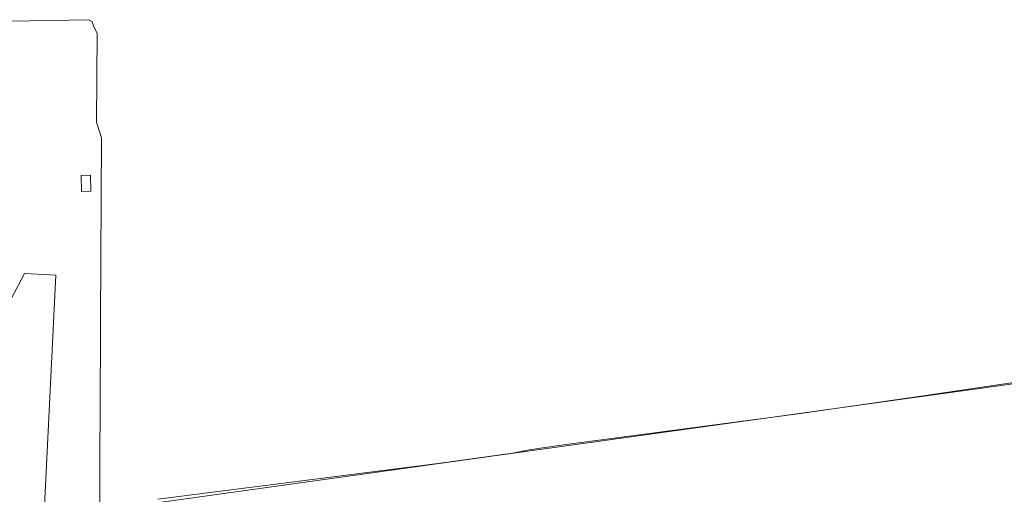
# Model space of a CAD drawing. Header units: metres. Extents: x 102746 to 103541, y 468531 to 469408.
# Tile 70 of 87: x 102868 to 103111, y 469248 to 469365. Entities that reach past the tile are written whole.
import ezdxf

# ---------------------------------------------------------------- set-up
doc = ezdxf.new("R2010")
doc.units = ezdxf.units.M
doc.layers.add('B-RO-OG-BGT-G', color=253, linetype='Continuous', lineweight=13)

msp = doc.modelspace()

# ---------------------------------------------------------------- linework, layer by layer
at = {"layer": 'B-RO-OG-BGT-G', "color": 252, "flags": 128}
for points in [[(102885.943, 469364.932), (102885.044, 469365.381), (102865.877, 469365.008), (102864.676, 469364.475), (102863.874, 469363.208), (102852.583, 469339.201), (102842.962, 469317.861), (102831.604, 469293.12), (102817.441, 469263.578), (102802.277, 469234.436), (102799.538, 469228.701), (102799.204, 469228.368), (102798.67, 469228.168), (102797.497, 469228.02), (102791.507, 469216.545), (102791.503, 469216.535), (102774.251, 469183.476), (102761.158, 469157.935), (102746, 469128.374), (102746.957, 469127.875), (102749.268, 469126.512), (102754.951, 469125.305), (102752.944, 469121.646), (102748.498, 469113.23)], [(102887.806, 469244.933), (102887.813, 469255.589), (102887.969, 469287.343), (102888.003, 469291.206), (102888.254, 469336.211), (102887.013, 469340.106), (102887.162, 469362.021), (102886.264, 469363.819), (102885.943, 469364.932)], [(103201.224, 469288.752), (103088.895, 469272.25), (103060.86, 469268.211), (103055.209, 469267.465), (103001.748, 469260.353), (102993.837, 469259.226), (102989.692, 469258.395), (102971.925, 469255.886), (102902.129, 469246.994)], [(103122.977, 469241.222), (103047.179, 469229.421), (103046.52, 469233.701), (103020.335, 469230.137), (103020.996, 469225.431), (103000, 469222.159), (102907.115, 469207.683), (102901.897, 469246.126), (103000, 469259.75), (103118.073, 469276.147)], [(103118.073, 469276.147), (103000, 469259.75), (102901.897, 469246.126), (102907.115, 469207.683), (103000, 469222.159), (103020.996, 469225.431), (103020.335, 469230.137), (103046.52, 469233.701), (103047.179, 469229.421), (103122.977, 469241.222)]]:
    msp.add_lwpolyline(points, dxfattribs=at)
for points in [[(102883.192, 469326.925), (102885.488, 469327.002), (102885.619, 469323.045), (102883.324, 469322.969)], [(102873.447, 469231.699), (102861.593, 469232.289), (102851.873, 469232.772), (102851.377, 469222.794), (102827.657, 469223.974), (102869.222, 469302.729), (102876.96, 469302.311), (102873.46, 469231.968)]]:
    msp.add_lwpolyline(points, close=True, dxfattribs=at)

doc.saveas('drawing.dxf')
